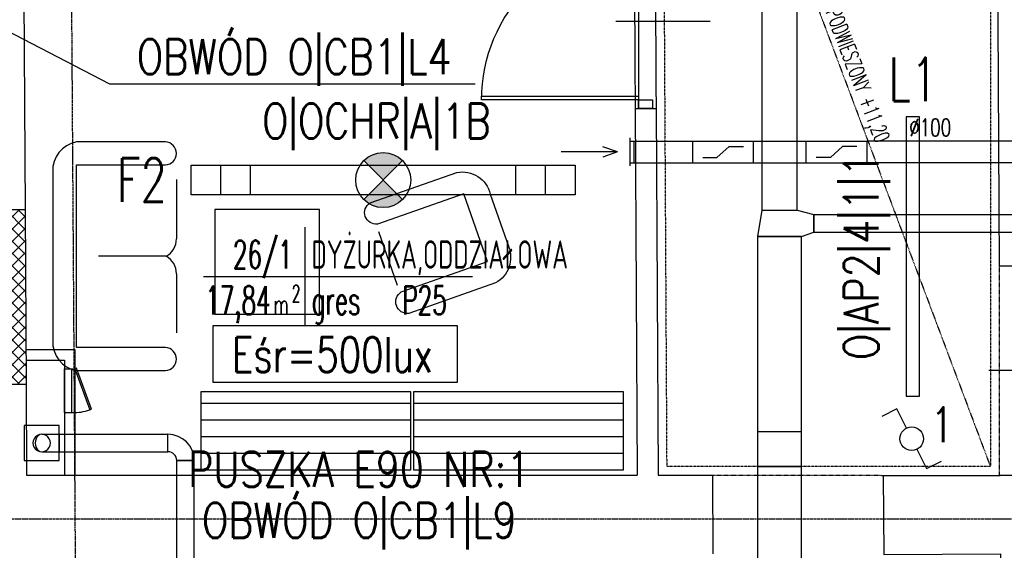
# Model space of a CAD drawing. Header units: inches. Extents: x -281236 to -70395, y 38777 to 102341.
# Tile 133 of 244: x -139572 to -139007, y 51039 to 51343. Entities that reach past the tile are written whole.
import ezdxf
from ezdxf.enums import TextEntityAlignment as Align

# ---------------------------------------------------------------- set-up
doc = ezdxf.new("R2010")
doc.units = ezdxf.units.IN
doc.header["$MEASUREMENT"] = 0
for name, pattern in [('CENTER', [2, 1.25, -0.25, 0.25, -0.25]), ('DASHDOT', [1, 0.5, -0.25, 0, -0.25]), ('DASHED2', [0.375, 0.25, -0.125]), ('DIVIDE', [31.75, 12.7, -6.35, 0, -6.35, 0, -6.35])]:
    doc.linetypes.add(name, pattern=pattern)
doc.layers.get('0').update_dxf_attribs({"color": 101})
for name, color, linetype in [('Drz---drzwi', 5, 'Continuous'), ('Drz-widok', 5, 'Continuous'), ('E-90', 6, 'Continuous'), ('E-OPIS-POM', 6, 'Continuous'), ('E35', 6, 'Continuous'), ('Ins-went', 141, 'Continuous'), ('Ins-went-opis', 141, 'Continuous'), ('Os-osie glowne', 8, 'CENTER'), ('Sc-cegla pelna', 32, 'Continuous'), ('Sc-gk', 120, 'Continuous'), ('Sc-nad', 5, 'DASHED2'), ('Sc-nadproza kon', 5, 'DASHED2'), ('Suf-widok', 8, 'Continuous'), ('W-otwor-strop', 126, 'Continuous'), ('Wyp-meble', 155, 'Continuous')]:
    doc.layers.add(name, color=color, linetype=linetype)
doc.layers.add('ha_sc_proj', color=251, linetype='Continuous', lineweight=13)
doc.styles.add('KA wymiar', font='romans.shx', dxfattribs={"width": 0.6})
doc.styles.add('ROMANS', font='romans', dxfattribs={"width": 0.85})
doc.styles.add('tab-bud$0$ROMANS', font='romans', dxfattribs={"width": 0.7})

# ---------------------------------------------------------------- blocks, each defined once
blk = doc.blocks.new('regal 45x120')
at = {"layer": 'Wyp-meble'}
for p, q in [((120, 38.09999999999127), (0, 38.09999999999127)), ((120, 28.57499999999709), (0, 28.57499999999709)), ((120, 19.04999999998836), (0, 19.04999999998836)), ((120, 9.52499999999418), (0, 9.52499999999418))]:
    blk.add_line(p, q, dxfattribs=at)
blk.add_lwpolyline([(0, 45), (120, 45), (120, 0), (0, 0)], close=True, dxfattribs=at)
blk = doc.blocks.new('podowojna kanapa')
at = {"layer": 'Wyp-meble'}
for p, q in [((57.42509738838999, -21.54894855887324), (57.42509738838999, -55.46858181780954)), ((57.42509738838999, -75.42131598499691), (57.42509738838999, -109.3409492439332))]:
    blk.add_line(p, q, dxfattribs=at)
blk.add_lwpolyline([(51.04453058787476, -130.8898978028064, 0.9695019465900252), (51.04453058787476, -117.7210966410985), (0, -117.7210966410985), (0, -13.16880116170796), (51.04453058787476, -13.16880116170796, 0.9695019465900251), (51.04453058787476, 0), (0, 0, 0.3710331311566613), (-13.55870588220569, -17.15934905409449), (-13.55870588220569, -113.730548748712, 0.371033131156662), (0, -130.8898978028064)], format="xyb", close=True, dxfattribs=at)
blk.add_lwpolyline([(51.44331672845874, -65.44494890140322), (12.76113360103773, -65.44494890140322)], dxfattribs=at)
for centre, start, end in [((46.01659864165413, -55.40960873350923), 298.4027827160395, 359.7038279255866), ((46.01659864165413, -75.4802890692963), 0.296172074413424, 61.59721728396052)]:
    blk.add_arc(centre, 11.40865116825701, start, end, dxfattribs=at)
blk = doc.blocks.new('fotel_podstawowy')
at = {"layer": 'Wyp-meble'}
blk.add_lwpolyline([(12.84759742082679, -0.2176097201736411), (12.84759742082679, -52.66136523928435, -0.814276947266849), (0, -52.66136523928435), (0, 0, -0.4036554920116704), (18.0737373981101, 13.92697246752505), (49.64832713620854, 13.92697246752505, -0.3801225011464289), (67.0687937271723, 0), (67.0687937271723, -52.66136523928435, -0.8043559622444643), (54.00344643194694, -52.66136523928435), (54.00344643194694, -0.3136193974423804)], format="xyb", close=True, dxfattribs=at)
blk.add_lwpolyline([(17.04253424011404, -53.54860352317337), (49.54614632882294, -53.54860352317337)], dxfattribs=at)
blk = doc.blocks.new('pow')
for p, q in [((0, 0.5229102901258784), (0, -0.5229102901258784)), ((-1.075294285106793, 0), (1.779711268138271, -1.13686837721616e-13))]:
    blk.add_line(p, q)
at = {"style": 'KA wymiar', "width": 0.6}
for s, height, p in [('2', 0.18, (-0.139230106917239, -0.269806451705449)), ('m', 0.21, (-0.3331997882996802, -0.4009838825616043))]:
    blk.add_text(s, height=height, dxfattribs=at).set_placement(p)
for tag, p in [('01', (-0.1310879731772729, 0.08442380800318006)), ('000.00', (-0.3636004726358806, -0.4009838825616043))]:
    blk.add_attdef(tag, text='', height=0.3, dxfattribs=at).set_placement(p, align=Align.RIGHT)
for tag, p in [('POMIESZCZENIE', (0.07092525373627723, 0.08442380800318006)), ('POSADZKA', (0.07092525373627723, -0.4009838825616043))]:
    blk.add_attdef(tag, p, '', height=0.3, dxfattribs=at)
blk = doc.blocks.new('_GJKHGJ')
at = {"ltscale": 25}
for p, q in [((-8, -5), (-8, 0)), ((-8, 0), (-8, -5)), ((0, 0), (-8, 0)), ((0, -5), (0, 0)), ((0, -5), (0, 0)), ((-8, -115), (-7.999999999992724, -4.999999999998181)), ((-8, -5), (0, -5)), ((-19.69999999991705, -60), (28.89999999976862, -60)), ((-8, -115), (0, -115)), ((-8, -120), (-8, -115)), ((0, -115), (0, -120)), ((0, -115), (0, -120)), ((0, -120), (-8, -120))]:
    blk.add_line(p, q, dxfattribs=at)
at = {"ltscale": 7}
for p, q in [((-8, -5), (-118, -4.999999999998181)), ((-8, -6.799999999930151), (-117.985271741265, -6.799999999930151))]:
    blk.add_line(p, q, dxfattribs=at)
blk.add_arc((-8, -5), 110, 180, 270)
blk = doc.blocks.new('_dz1')
at = {"ltscale": 7}
for p, q in [((-7, 0), (-6.999999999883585, 90)), ((-5, 0), (-4.999999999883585, 90))]:
    blk.add_line(p, q, dxfattribs=at)
at = {"ltscale": 25}
for p, q in [((-50, 13.00000000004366), (-50.00000000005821, -40.99999999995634)), ((-94.99999999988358, 8.731149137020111e-11), (-5, 0)), ((-5, 0), (0, 0)), ((-95, -8), (-100, -8)), ((-5, -8), (0, -8))]:
    blk.add_line(p, q, dxfattribs=at)
for points in [[(-100, -8), (-100, 0), (-95, 0), (-95, -8)], [(0, -8), (0, 0), (-5, 0), (-5, -8)]]:
    blk.add_lwpolyline(points, close=True, dxfattribs=at)
blk.add_arc((-5, 0), 89.99999999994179, 90, 180, dxfattribs=at)
blk = doc.blocks.new('rewizja')
at = {"layer": 'Wyp-meble'}
for p, q in [((-25.0000000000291, 5.999999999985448), (-25, -2.91038304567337e-11)), ((-25.0000000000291, 6), (-5.820766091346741e-11, 6)), ((-2.91038304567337e-11, 5.999999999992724), (0, 0)), ((-25, 3.999999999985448), (-25, 1.999999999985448)), ((0, 1.999999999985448), (-25, 1.999999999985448)), ((0, -1.455191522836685e-11), (-25, -1.455191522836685e-11))]:
    blk.add_line(p, q, dxfattribs=at)
blk.add_lwpolyline([(-23.15029537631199, -9.490196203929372), (0.3420201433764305, -0.9396926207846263), (0, 0), (-23.49231551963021, -8.550503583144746)], close=True, dxfattribs=at)
blk.add_arc((-2.91038304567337e-11, -1.455191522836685e-11), 25, 180, 202.2924427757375, dxfattribs=at)
blk = doc.blocks.new('0630_STRZAŁKA')
at = {"ltscale": 0.5}
for points in [[(0, 2.091837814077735e-11), (-3.029876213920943, -8.560130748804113)], [(0, 2.091837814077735e-11), (-7.275957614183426e-12, -32.43254493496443)], [(-7.275957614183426e-12, 2.091837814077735e-11), (3.029876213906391, -8.560130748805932)]]:
    blk.add_lwpolyline(points, dxfattribs=at)

msp = doc.modelspace()

# ---------------------------------------------------------------- hatches: boundary and pattern name
at = {"layer": 'E35'}
h = msp.add_hatch(color=256, dxfattribs=at)
edge = h.paths.add_edge_path()
edge.add_line((-139363.2539106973, 51250.7374006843), (-139374.3908425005, 51261.87433248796))
edge.add_ellipse((-139363.2539106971, 51250.73740068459), major_axis=(11.1369318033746, -11.13693180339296), ratio=1, start_angle=90.00000000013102, end_angle=180.0000000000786, ccw=False)
edge.add_line((-139352.1169788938, 51261.87433248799), (-139363.2539106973, 51250.7374006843))
edge = h.paths.add_edge_path()
edge.add_line((-139374.3908425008, 51239.60046888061), (-139363.2539106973, 51250.7374006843))
edge.add_line((-139363.2539106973, 51250.7374006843), (-139352.1169788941, 51239.60046888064))
edge.add_ellipse((-139363.2539106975, 51250.73740068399), major_axis=(11.13693180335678, -11.13693180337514), ratio=1, start_angle=-89.99999999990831, end_angle=1.1789325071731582e-10, ccw=False)
at = {"layer": 'ha_sc_proj', "linetype": 'Continuous', "ltscale": 10}
h = msp.add_hatch(dxfattribs=at)
h.set_pattern_fill('ANSI37', color=256, scale=40, angle=-1.272221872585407e-14, style=0)
h.set_pattern_definition([(44.99999999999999, (0, 0), (-3.535533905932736, 3.535533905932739), []), (135, (0, 0), (-3.535533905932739, -3.535533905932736), [])])
h.paths.add_polyline_path([(-139580.8500126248, 51284.64768523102), (-139590.942294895, 51284.6472096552), (-139590.9422948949, 51081.69882316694), (-139580.8500126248, 51081.69985206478)])
h.paths.add_polyline_path([(-139568.5253381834, 51233.69597620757), (-139580.2455753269, 51233.69597620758), (-139580.5265039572, 51284.64770047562), (-139580.8500126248, 51284.64768523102), (-139580.8500126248, 51081.69985206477), (-139579.4075267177, 51081.69999912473), (-139579.694212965, 51133.69597620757), (-139567.9739758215, 51133.69597620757)])

# ---------------------------------------------------------------- linework, layer by layer
at = {"color": 1, "linetype": 'Continuous', "lineweight": -2}
msp.add_line((-139148.4346380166, 51086.73846041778), (-139123.434638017, 51086.73846041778), dxfattribs=at)
at = {"layer": 'E35'}
for p, q in [((-139519.9038489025, 51305.6712165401), (-139630.713098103, 51363.12815152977)), ((-139310.578204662, 51305.6712165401), (-139519.9038489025, 51305.6712165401)), ((-139456.2539106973, 51242.237400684), (-139456.2539106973, 51259.237400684)), ((-139439.2539106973, 51242.237400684), (-139439.2539106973, 51259.237400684)), ((-139352.1169788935, 51261.87433248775), (-139374.3908425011, 51239.60046888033)), ((-139352.1169788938, 51239.60046888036), (-139374.3908425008, 51261.8743324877)), ((-139287.2539106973, 51242.237400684), (-139287.2539106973, 51259.237400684)), ((-139270.2539106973, 51242.237400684), (-139270.2539106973, 51259.237400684)), ((-139068.8651020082, 51119.72438644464), (-139077.4007690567, 51115.45034993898)), ((-139063.3392291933, 51108.68868040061), (-139068.8651020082, 51119.72438644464)), ((-139057.2948288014, 51096.61742441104), (-139051.7689559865, 51085.58171836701)), ((-139051.7689559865, 51085.58171836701), (-139043.233288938, 51089.85575487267))]:
    msp.add_line(p, q, dxfattribs=at)
for points in [[(-139063.4698185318, 51127.02385119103), (-139055.7698185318, 51127.02385119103), (-139055.7698185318, 51287.02385119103), (-139063.4698185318, 51287.02385119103)], [(-139253.2539106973, 51259.237400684), (-139253.2539106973, 51242.237400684), (-139473.2539106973, 51242.237400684), (-139473.2539106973, 51259.237400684)]]:
    msp.add_lwpolyline(points, close=True, dxfattribs=at)
at = {"layer": 'E35', "linetype": 'Continuous', "ltscale": 0.3}
msp.add_lwpolyline([(-139460.9499579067, 51134.96876609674), (-139320.616918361, 51134.96876609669), (-139320.6169183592, 51167.24761625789), (-139460.9499579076, 51167.24761625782)], close=True, dxfattribs=at)
at = {"layer": 'E35'}
for centre, radius in [((-139363.2539106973, 51250.737400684), 15.74999999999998), ((-139060.3170289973, 51102.65305234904), 6.750000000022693)]:
    msp.add_circle(centre, radius, dxfattribs=at)
at = {"layer": 'Ins-went'}
for p, q in [((-139145.9346380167, 51233.44957199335), (-139145.9346380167, 51422.67696508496)), ((-139125.9346380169, 51233.44957199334), (-139125.9346380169, 51422.67696508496)), ((-139221.6113838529, 51258.85402146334), (-139221.6113838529, 51274.85402146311)), ((-139221.6113838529, 51273.10402146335), (-139185.9305590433, 51273.10402146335)), ((-139219.611383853, 51273.10402146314), (-139219.611383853, 51260.60402146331)), ((-139185.9305590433, 51273.10402146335), (-139185.9305590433, 51260.60402146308)), ((-139185.9305590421, 51273.10402146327), (-139085.9113838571, 51273.10402146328)), ((-139171.9305590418, 51263.72902146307), (-139164.9305590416, 51269.9790214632)), ((-139164.9305590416, 51269.9790214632), (-139156.7638923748, 51269.9790214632)), ((-139150.9113838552, 51260.60402146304), (-139150.9113838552, 51273.10402146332)), ((-139120.9113838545, 51273.10402146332), (-139120.9113838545, 51260.60402146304)), ((-139099.9113838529, 51269.97902146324), (-139106.911383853, 51263.72902146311)), ((-139091.744717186, 51269.97902146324), (-139099.9113838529, 51269.97902146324)), ((-139085.9113838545, 51260.60402146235), (-139085.9113838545, 51273.10402146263)), ((-138941.8113838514, 51273.10402146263), (-139085.9113838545, 51273.10402146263)), ((-139180.0972257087, 51263.72902146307), (-139171.9305590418, 51263.72902146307)), ((-139106.911383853, 51263.72902146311), (-139115.0780505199, 51263.72902146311)), ((-139221.6113838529, 51260.60402146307), (-139185.9305590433, 51260.60402146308)), ((-139185.9305590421, 51260.604021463), (-139085.9113838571, 51260.604021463)), ((-138941.8113838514, 51260.60402146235), (-139085.9113838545, 51260.60402146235)), ((-139148.4346380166, 51218.44957199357), (-139145.9346380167, 51233.44957199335)), ((-139145.9346380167, 51233.44957199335), (-139125.9346380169, 51233.44957199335)), ((-139125.9346380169, 51233.44957199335), (-139116.4346380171, 51230.94957199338)), ((-139116.4346380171, 51230.94957199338), (-139116.4346380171, 51220.94957199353)), ((-139116.430559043, 51220.94957199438), (-139116.430559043, 51230.9495719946)), ((-139116.430559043, 51230.9495719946), (-138994.8305590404, 51230.9495719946)), ((-139123.434638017, 51218.44957199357), (-139148.4346380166, 51218.44957199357)), ((-139148.4346380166, 51218.44957199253, -2945.000000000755), (-139123.434638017, 51218.44957199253, -2945.000000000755)), ((-139148.4346380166, 51106.73846041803), (-139148.4346380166, 51218.44957199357)), ((-139123.434638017, 51218.44957199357), (-139116.4346380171, 51220.94957199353)), ((-139123.434638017, 51106.73846041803), (-139123.434638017, 51218.44957199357)), ((-139116.430559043, 51220.94957199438), (-138994.8305590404, 51220.94957199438)), ((-139558.9992154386, 51105.18188599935), (-139486.6131957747, 51105.18188599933)), ((-139558.9992154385, 51105.18188599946), (-139548.9992154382, 51105.18188599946)), ((-139548.9992154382, 51105.18188599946), (-139548.9992154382, 51095.18188599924)), ((-139486.6131957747, 51095.18188599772), (-139486.6131957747, 51105.18188599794)), ((-139148.4346380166, 51106.73846041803), (-139123.434638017, 51106.73846041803)), ((-139148.4346380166, 51086.73846041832), (-139148.4346380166, 51106.73846041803)), ((-139123.434638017, 51086.73846041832), (-139123.434638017, 51106.73846041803)), ((-139558.9992154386, 51095.18188599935), (-139486.6131957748, 51095.18188599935)), ((-139558.9992154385, 51095.18188599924), (-139548.9992154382, 51095.18188599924)), ((-139481.6130954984, 51090.18188600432), (-139472.7270937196, 51090.18188600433)), ((-139481.6130954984, 51090.18188599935), (-139472.7270937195, 51090.18188599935)), ((-139481.6130954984, 50925.83846041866), (-139481.6130954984, 51090.18188600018)), ((-139471.6130954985, 51090.18188599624), (-139481.6130954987, 51090.18188599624)), ((-139471.6130954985, 50925.83846041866), (-139471.6130954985, 51090.18188600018)), ((-139148.4346380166, 51031.83846041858), (-139148.4346380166, 51086.73846041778)), ((-139123.434638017, 51086.73846041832), (-139148.4346380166, 51086.73846041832)), ((-139123.434638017, 51031.83846041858), (-139123.434638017, 51086.73846041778))]:
    msp.add_line(p, q, dxfattribs=at)
for radius in [15.00000000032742, 5.000000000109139]:
    msp.add_arc((-139486.6130954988, 51090.18188599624), radius, 0, 90, dxfattribs=at)
for ratio, start_param, end_param in [(1, 0, 3.14159265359), (0.75, 0, 3.141592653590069), (1, 3.14159265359, 6.28318530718)]:
    msp.add_ellipse((-139558.9992154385, 51100.18188599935), major_axis=(0, 5.000000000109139), ratio=ratio, start_param=start_param, end_param=end_param, dxfattribs=at)
at = {"layer": 'Os-osie glowne'}
msp.add_line((-139518.6320002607, 47893.27471454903), (-139545.9716808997, 51985.69484066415), dxfattribs=at)
msp.add_lwpolyline([(-143318.4675761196, 51056.69511477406), (-138010.8801488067, 51056.69511477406)], dxfattribs=at)
at = {"layer": 'Sc-cegla pelna'}
for p, q in [((-139570.4992154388, 51591.69597620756), (-139568.5253381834, 51233.69597620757)), ((-139218.8455256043, 51291.70131585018), (-139217.6878607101, 51081.73687607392)), ((-139218.8455256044, 51291.70131585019), (-139206.8453432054, 51291.70131585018)), ((-139206.8453432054, 51291.70131585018), (-139205.6876850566, 51081.73809947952)), ((-139568.5253381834, 51233.69597620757), (-139580.2455753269, 51233.69597620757)), ((-139567.9739758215, 51133.69597620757), (-139579.694212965, 51133.69597620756)), ((-139567.9739758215, 51133.69597620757), (-139567.6872869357, 51081.69952057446)), ((-139567.6872961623, 51081.70119399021), (-139217.6878607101, 51081.73687607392)), ((-139205.6876850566, 51081.73809947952), (-139174.5905462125, 51081.74126980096)), ((-139076.5890429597, 51081.69520114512), (-139009.5881343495, 51081.69520114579)), ((-138875.4975894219, 51081.69520114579), (-139010.1864690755, 51081.69520114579))]:
    msp.add_line(p, q, dxfattribs=at)
for points in [[(-139011.7946126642, 51481.69542873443), (-139010.2500774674, 51201.69520114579), (-138965.2493928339, 51201.69520114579)], [(-139568.5253381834, 51233.69597620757), (-139567.9739758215, 51133.69597620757)], [(-139174.5905462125, 51081.74126980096), (-139174.3424102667, 51036.69542632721)], [(-139076.5890429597, 51081.69520114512), (-139076.3388904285, 51036.32636106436), (-139009.3399069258, 51036.69542692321), (-139008.3801050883, 50862.69827006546)]]:
    msp.add_lwpolyline(points, dxfattribs=at)
at = {"layer": 'Sc-gk'}
for p, q in [((-139568.0842482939, 51153.69597620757), (-139539.9992154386, 51153.69597620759)), ((-139539.9992154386, 51153.69597620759), (-139539.9992154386, 51081.70350701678)), ((-139568.0511665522, 51147.69597620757), (-139545.9992154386, 51147.69597620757)), ((-139545.9992154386, 51147.69597620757), (-139545.9992154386, 51081.70289532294))]:
    msp.add_line(p, q, dxfattribs=at)
at = {"layer": 'Sc-nad'}
for p, q in [((-139219.3968879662, 51391.7013158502), (-139218.8455256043, 51291.70131585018)), ((-139207.3967055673, 51391.70131585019), (-139206.8453432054, 51291.70131585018))]:
    msp.add_line(p, q, dxfattribs=at)
at = {"layer": 'Sc-nadproza kon', "linetype": 'DASHDOT', "ltscale": 0.5}
for points in [[(-139010.2500774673, 51201.69520114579), (-139010.1864690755, 51081.69520114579)], [(-139174.5905462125, 51081.74126980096), (-139076.5890429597, 51081.69520114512)]]:
    msp.add_lwpolyline(points, dxfattribs=at)
at = {"layer": 'Suf-widok', "linetype": 'DIVIDE', "ltscale": 0.02}
for p, q in [((-139203.4993968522, 51586.69525108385), (-139200.7425847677, 51086.69520114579)), ((-139203.4993968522, 51586.69525108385), (-139015.1864690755, 51086.69520114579)), ((-139015.1864690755, 51586.69525108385), (-139015.1864690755, 51086.69520114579)), ((-139015.1864690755, 51086.69520114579), (-139200.7425847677, 51086.69520114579))]:
    msp.add_line(p, q, dxfattribs=at)
at = {"layer": 'W-otwor-strop', "linetype": 'Continuous'}
msp.add_lwpolyline([(-139568.9992154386, 51090.18188599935), (-139548.9992154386, 51090.18188599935), (-139548.9992154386, 51110.18188599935), (-139568.9992154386, 51110.18188599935)], close=True, dxfattribs=at)
at = {"layer": 'Wyp-meble'}
msp.add_lwpolyline([(-139459.7539129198, 51173.95770544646), (-139399.7539129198, 51173.95770544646), (-139399.7539129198, 51233.95770544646), (-139459.7539129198, 51233.95770544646)], close=True, dxfattribs=at)

# ---------------------------------------------------------------- block references
at = {"rotation": 90}
msp.add_blockref('rewizja', (-139539.9992154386, 51142.68188599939), dxfattribs=at)
at = {"layer": 'Drz---drzwi', "rotation": 180}
msp.add_blockref('_GJKHGJ', (-138987.2478061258, 51081.69520114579), dxfattribs=at)
at = {"layer": 'Drz-widok', "xscale": -1, "rotation": 90}
msp.add_blockref('_dz1', (-139216.8715143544, 51291.70131585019), dxfattribs=at)
at = {"layer": 'E-OPIS-POM', "xscale": 54, "yscale": 54, "zscale": 54}
msp.add_blockref('pow', (-139408.1414581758, 51195.48477192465), dxfattribs=at).add_auto_attribs({'000.00': '17,84', '01': '26/1', 'POMIESZCZENIE': 'DYŻURKA,ODDZIAŁOWA', 'POSADZKA': 'gres   P25'})
at = {"layer": 'Ins-went-opis', "xscale": -1, "rotation": 270}
msp.add_blockref('0630_STRZAŁKA', (-139228.8898778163, 51266.85402146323), dxfattribs=at)
at = {"layer": 'Wyp-meble'}
for name, p in [('podowojna kanapa', (-139539.1463884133, 51272.58316435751)), ('regal 45x120', (-139467.6878607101, 51084.73687607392)), ('regal 45x120', (-139345.6878607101, 51084.73687607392))]:
    msp.add_blockref(name, p, dxfattribs=at)
at = {"layer": 'Wyp-meble', "rotation": 289.3151155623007}
msp.add_blockref('fotel_podstawowy', (-139321.0253660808, 51255.13908755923), dxfattribs=at)

# ---------------------------------------------------------------- texts
at = {"layer": 'E-90', "style": 'ROMANS'}
for s, rotation, width, p in [('OBWÓD O|CB1|L4', 3.335040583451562e-09, 0.8, (-139414.2799741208, 51321.39693141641)), ('O|OCHR|A|1B', 359.9999999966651, 0.8, (-139367.1709775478, 51283.14546415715)), ('O|AP2|4|1|1', 90.00000000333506, 0.8, (-139087.8586837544, 51207.02385119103)), ('Eśr=500lux', 359.9999999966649, 0.75, (-139392.2943268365, 51150.81589157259)), ('1', 3.335053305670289e-09, 0.8, (-139042.8716589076, 51110.62581383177)), ('PUSZKA E90 NR:1', 3.335040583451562e-09, 0.8, (-139376.952605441, 51085.06008146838)), ('OBWÓD O|CB1|L9', 3.335040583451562e-09, 0.8, (-139376.952605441, 51055.88297399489))]:
    msp.add_text(s, height=20, rotation=rotation, dxfattribs=dict(at, width=width)).set_placement(p, align=Align.MIDDLE)
at = {"layer": 'E35', "style": 'ROMANS', "width": 0.7}
for s, p in [('L1', (-139059.6198185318, 51308.36676314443)), ('F2', (-139501.5456841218, 51250.737400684))]:
    msp.add_text(s, height=25, dxfattribs=at).set_placement(p, align=Align.MIDDLE)
at = {"layer": 'Ins-went', "style": 'tab-bud$0$ROMANS', "width": 0.7}
msp.add_text('%%c100', height=10, rotation=359.9414289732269, dxfattribs=at).set_placement((-139061.7293662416, 51275.88134096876, 5.043801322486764e-06))
at = {"layer": 'Suf-widok', "style": 'KA wymiar', "width": 0.6}
msp.add_text('SUFIT PODWIESZONY +11,20', height=9, rotation=290.9119064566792, dxfattribs=at).set_placement((-139118.04540307, 51368.5609249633))

doc.saveas('drawing.dxf')
